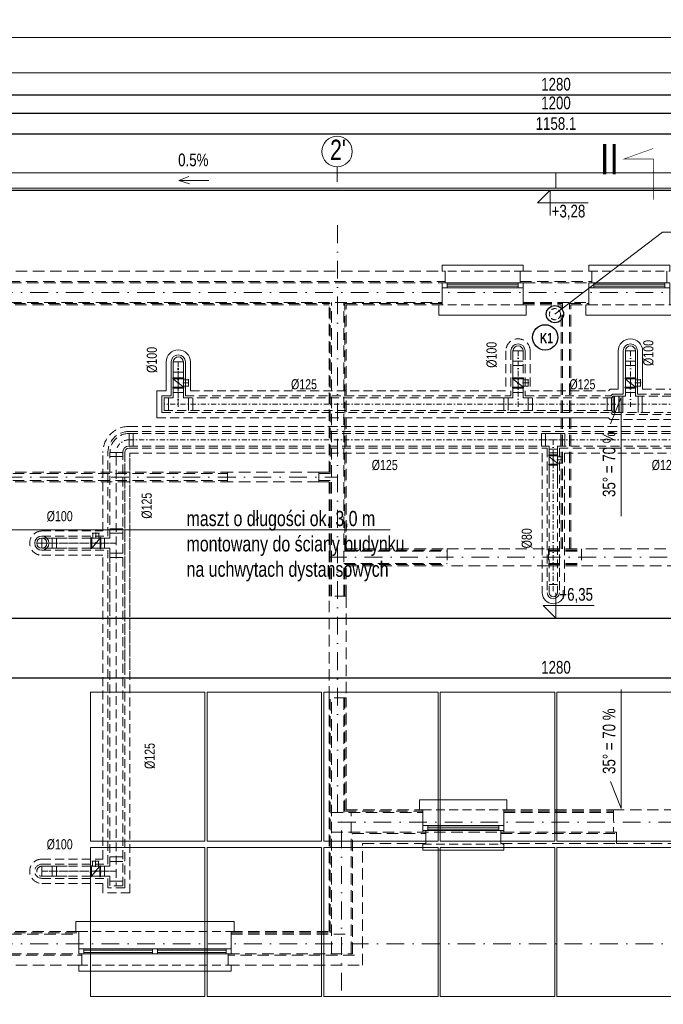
# Model space of a CAD drawing. Header units: inches. Extents: x 0 to 77643, y -44170 to 0.
# Tile 85 of 159: x 71692 to 72327, y -40003 to -39032. Entities that reach past the tile are written whole.
import ezdxf

# ---------------------------------------------------------------- set-up
doc = ezdxf.new("R2010")
doc.units = ezdxf.units.IN
doc.header["$MEASUREMENT"] = 0
doc.linetypes.add('DASHDOT', pattern=[1, 0.5, -0.25, 0, -0.25])
doc.linetypes.add('HIDDEN', pattern=[0.375, 0.25, -0.125])
doc.layers.get('0').update_dxf_attribs({"lineweight": 0})
doc.layers.get('Defpoints').update_dxf_attribs({"lineweight": 0})
for name, color, linetype, lineweight in [('## 02 KS PION', 3, 'Continuous', 30), ('A--tabelka rysunku', 7, 'Continuous', 0), ('p--dach', 2, 'Continuous', 30), ('p--dach-rynna', 42, 'Continuous', 0), ('p--dach-ściana przer.', 251, 'Continuous', 0), ('p--fotowoltaika', 1, 'Continuous', 0), ('p--koty wysok.', 141, 'Continuous', 0), ('p--linia przekroju I-AB', 116, 'Continuous', 40), ('p--opisy elewacji', 43, 'Continuous', 5), ('p--osie konstr', 1, 'DASHDOT', 15), ('p--osie konstr.-NR', 1, 'DASHDOT', 15), ('p--proj.wentylacja', 202, 'Continuous', 0), ('p--spadki terenu', 141, 'Continuous', 0), ('p--wymiary-1-50', 5, 'Continuous', 0), ('p--ściana szkielet', 3, 'Continuous', 0)]:
    doc.layers.add(name, color=color, linetype=linetype, lineweight=lineweight)
doc.styles.add('1-50', font='arial.ttf', dxfattribs={"width": 0.75, "height": 12.5})
doc.styles.add('GENERATED_STYLE_7', font='arialbd.ttf', dxfattribs={"width": 0.75})
doc.styles.get("Standard").update_dxf_attribs({"font": 'arial.ttf', "width": 0.75})
doc.dimstyles.new('1-50', dxfattribs={"dimtxt": 12.5, "dimasz": 5, "dimexe": 5, "dimexo": 5, "dimgap": 0.09, "dimtad": 0, "dimdsep": 46, "dimtxsty": '1-50', "dimblk": 'OBLIQUE', "dimcen": 0.09, "dimadec": 0, "dimazin": 0, "dimtfac": 1, "dimtdec": 4, "dimtix": 1, "dimtofl": 0, "dimtmove": 2, "dimatfit": 3, "dimldrblk": 'OBLIQUE', "dimfxl": 5, "dimfxlon": 1, "dimtvp": 0.8, "dimtolj": 1, "dimtzin": 0, "dimarcsym": 0})

# ---------------------------------------------------------------- blocks, each defined once
blk = doc.blocks.new('kota wykoń')
for p, q in [((0, 25), (0, 0)), ((0, 0), (-12.5, 12.5)), ((-12.5, 12.5), (37.5, 12.5))]:
    blk.add_line(p, q)
at = {"lineweight": 0}
blk.add_line((-2.5, 0), (2.5, 0), dxfattribs=at)
blk = doc.blocks.new('strzałka')
for q in [(-19.45, 4.13), (0, 0), (-18.87, -3.25)]:
    blk.add_line((-29.28, 0), q)
blk = doc.blocks.new('okno-80-33.65')
at = {"linetype": 'Continuous', "ltscale": 35}
for p, q in [((-83, 10), (3, 10)), ((-80, -39.65), (0, -39.65))]:
    blk.add_line(p, q, dxfattribs=at)
for p, q in [((-83, 0), (-83, 10)), ((3, 0), (3, 10)), ((-80, 0), (-83, 0)), ((-80, -20.45), (-80, 0)), ((0, 0), (0, -20.45)), ((0, 0), (3, 0)), ((-80, -20.45), (-80, -15.45)), ((-80, -15.45), (-75, -15.45)), ((-75, -15.45), (-5, -15.45)), ((-75, -15.45), (-75, -20.45)), ((-75, -16.95), (-5, -16.95)), ((-75, -19.11), (-5, -19.11)), ((-5, -20.45), (-5, -15.45)), ((-5, -15.45), (0, -15.45)), ((0, -15.45), (0, -20.45)), ((-75, -20.45), (-80, -20.45)), ((-77, -33.65), (-77, -20.45)), ((-5, -20.45), (-75, -20.45)), ((0, -20.45), (-5, -20.45)), ((-3, -20.45), (-3, -33.65)), ((-80, -39.65), (-80, -33.65)), ((0, -33.65), (0, -39.65))]:
    blk.add_line(p, q)
at = {"linetype": 'HIDDEN', "ltscale": 35}
for p, q in [((-80, 0), (0, 0)), ((-80, -33.65), (0, -33.65))]:
    blk.add_line(p, q, dxfattribs=at)
blk = doc.blocks.new('_OBLIQUE')
at = {"color": 0, "linetype": 'ByBlock', "lineweight": -2}
for p, q in [((-0.5, -0.5), (0.5, 0.5)), ((0, 0), (0, 0))]:
    blk.add_line(p, q, dxfattribs=at)
blk = doc.blocks.new('*D1297')
at = {"layer": 'Defpoints', "color": 0}
for p in [(72820.87, -39124.46), (71620.87, -39320.92), (72820.87, -39320.92)]:
    blk.add_point(p, dxfattribs=at)
at = {"layer": 'p--wymiary-1-50', "color": 0, "linetype": 'Continuous', "lineweight": -2}
for p, q in [((71620.87, -39129.46), (71620.87, -39119.46)), ((72820.87, -39129.46), (72820.87, -39119.46)), ((71620.87, -39124.46), (72820.87, -39124.46))]:
    blk.add_line(p, q, dxfattribs=at)
at = {"layer": 'p--wymiary-1-50', "color": 0, "lineweight": -2, "xscale": 5, "yscale": 5, "zscale": 5, "rotation": 180}
blk.add_blockref('_OBLIQUE', (71620.87, -39124.46), dxfattribs=at)
at = {"layer": 'p--wymiary-1-50', "color": 0, "lineweight": -2, "xscale": 5, "yscale": 5, "zscale": 5}
blk.add_blockref('_OBLIQUE', (72820.87, -39124.46), dxfattribs=at)
at = {"layer": 'p--wymiary-1-50', "color": 0, "linetype": 'Continuous', "ltscale": 12, "insert": (72220.87, -39114.25), "char_height": 12.5, "attachment_point": 5, "style": '1-50'}
blk.add_mtext('\\A1;1200', dxfattribs=at)
blk = doc.blocks.new('*D1301')
at = {"layer": 'Defpoints', "color": 0}
for p in [(72799.92, -39144.83), (71641.82, -39230.3), (72799.92, -39230.3)]:
    blk.add_point(p, dxfattribs=at)
at = {"layer": 'p--wymiary-1-50', "color": 0, "linetype": 'Continuous', "lineweight": -2}
for p, q in [((71641.82, -39149.83), (71641.82, -39139.83)), ((71641.82, -39144.83), (72799.92, -39144.83)), ((72799.92, -39149.83), (72799.92, -39139.83))]:
    blk.add_line(p, q, dxfattribs=at)
at = {"layer": 'p--wymiary-1-50', "color": 0, "lineweight": -2, "xscale": 5, "yscale": 5, "zscale": 5, "rotation": 180}
blk.add_blockref('_OBLIQUE', (71641.82, -39144.83), dxfattribs=at)
at = {"layer": 'p--wymiary-1-50', "color": 0, "lineweight": -2, "xscale": 5, "yscale": 5, "zscale": 5}
blk.add_blockref('_OBLIQUE', (72799.92, -39144.83), dxfattribs=at)
at = {"layer": 'p--wymiary-1-50', "color": 0, "linetype": 'Continuous', "ltscale": 12, "insert": (72220.87, -39134.62), "char_height": 12.5, "attachment_point": 5, "style": '1-50'}
blk.add_mtext('\\A1;1158.1', dxfattribs=at)
blk = doc.blocks.new('okno-150-33.15')
at = {"linetype": 'Continuous', "ltscale": 35}
for p, q in [((-3, 10), (153, 10)), ((0, -39.15), (150, -39.15))]:
    blk.add_line(p, q, dxfattribs=at)
for p, q in [((-3, 0), (-3, 10)), ((153, 0), (153, 10)), ((0, 0), (-3, 0)), ((0, -21.95), (0, 0)), ((150, 0), (150, -21.95)), ((150, 0), (153, 0)), ((0, -21.95), (0, -16.95)), ((0, -16.95), (5, -16.95)), ((5, -16.95), (145, -16.95)), ((5, -16.95), (5, -21.95)), ((5, -18.45), (72.5, -18.45)), ((72.5, -21.95), (72.5, -16.95)), ((77.5, -16.95), (77.5, -21.95)), ((77.5, -18.45), (145, -18.45)), ((145, -21.95), (145, -16.95)), ((145, -16.95), (150, -16.95)), ((150, -16.95), (150, -21.95)), ((5, -21.95), (0, -21.95)), ((3, -33.15), (3, -21.95)), ((5, -20.61), (72.5, -20.61)), ((145, -21.95), (5, -21.95)), ((77.5, -20.61), (145, -20.61)), ((150, -21.95), (145, -21.95)), ((147, -21.95), (147, -33.15)), ((0, -39.15), (0, -33.15)), ((150, -33.15), (150, -39.15))]:
    blk.add_line(p, q)
at = {"linetype": 'HIDDEN', "ltscale": 35}
for p, q in [((0, 0), (150, 0)), ((0, -33.15), (150, -33.15))]:
    blk.add_line(p, q, dxfattribs=at)
blk = doc.blocks.new('okno-80-33.15')
at = {"linetype": 'Continuous', "ltscale": 35}
for p, q in [((-3, 10), (83, 10)), ((0, -39.15), (80, -39.15))]:
    blk.add_line(p, q, dxfattribs=at)
for p, q in [((-3, 0), (-3, 10)), ((83, 0), (83, 10)), ((0, 0), (-3, 0)), ((0, -21.95), (0, 0)), ((80, 0), (80, -21.95)), ((80, 0), (83, 0)), ((0, -21.95), (0, -16.95)), ((0, -16.95), (5, -16.95)), ((5, -16.95), (75, -16.95)), ((5, -16.95), (5, -21.95)), ((5, -18.45), (75, -18.45)), ((75, -21.95), (75, -16.95)), ((75, -16.95), (80, -16.95)), ((80, -16.95), (80, -21.95)), ((5, -21.95), (0, -21.95)), ((3, -33.15), (3, -21.95)), ((5, -20.61), (75, -20.61)), ((75, -21.95), (5, -21.95)), ((80, -21.95), (75, -21.95)), ((77, -21.95), (77, -33.15)), ((0, -39.15), (0, -33.15)), ((80, -33.15), (80, -39.15))]:
    blk.add_line(p, q)
at = {"linetype": 'HIDDEN', "ltscale": 35}
for p, q in [((0, 0), (80, 0)), ((0, -33.15), (80, -33.15))]:
    blk.add_line(p, q, dxfattribs=at)
blk = doc.blocks.new('*D1308')
at = {"layer": 'Defpoints', "color": 0}
for p in [(71580.87, -39644.99), (72860.87, -39644.99), (72860.87, -39681.2)]:
    blk.add_point(p, dxfattribs=at)
at = {"layer": 'p--wymiary-1-50', "color": 0, "linetype": 'Continuous', "lineweight": -2}
for p, q in [((71580.87, -39676.2), (71580.87, -39686.2)), ((71580.87, -39681.2), (72860.87, -39681.2)), ((72860.87, -39676.2), (72860.87, -39686.2))]:
    blk.add_line(p, q, dxfattribs=at)
at = {"layer": 'p--wymiary-1-50', "color": 0, "lineweight": -2, "xscale": 5, "yscale": 5, "zscale": 5, "rotation": 180}
blk.add_blockref('_OBLIQUE', (71580.87, -39681.2), dxfattribs=at)
at = {"layer": 'p--wymiary-1-50', "color": 0, "lineweight": -2, "xscale": 5, "yscale": 5, "zscale": 5}
blk.add_blockref('_OBLIQUE', (72860.87, -39681.2), dxfattribs=at)
at = {"layer": 'p--wymiary-1-50', "color": 0, "linetype": 'Continuous', "ltscale": 12, "insert": (72220.87, -39670.99), "char_height": 12.5, "attachment_point": 5, "style": '1-50'}
blk.add_mtext('\\A1;1280', dxfattribs=at)
blk = doc.blocks.new('*D1318')
at = {"layer": 'Defpoints', "color": 0}
for p in [(72860.87, -39106.06), (71580.87, -39119.46), (72860.87, -39119.46)]:
    blk.add_point(p, dxfattribs=at)
at = {"layer": 'p--wymiary-1-50', "color": 0, "linetype": 'Continuous', "lineweight": -2}
for p, q in [((71580.87, -39111.06), (71580.87, -39101.06)), ((71580.87, -39106.06), (72860.87, -39106.06)), ((72860.87, -39111.06), (72860.87, -39101.06))]:
    blk.add_line(p, q, dxfattribs=at)
at = {"layer": 'p--wymiary-1-50', "color": 0, "lineweight": -2, "xscale": 5, "yscale": 5, "zscale": 5, "rotation": 180}
blk.add_blockref('_OBLIQUE', (71580.87, -39106.06), dxfattribs=at)
at = {"layer": 'p--wymiary-1-50', "color": 0, "lineweight": -2, "xscale": 5, "yscale": 5, "zscale": 5}
blk.add_blockref('_OBLIQUE', (72860.87, -39106.06), dxfattribs=at)
at = {"layer": 'p--wymiary-1-50', "color": 0, "linetype": 'Continuous', "ltscale": 12, "insert": (72220.87, -39095.85), "char_height": 12.5, "attachment_point": 5, "style": '1-50'}
blk.add_mtext('\\A1;1280', dxfattribs=at)
blk = doc.blocks.new('Z-went-wer.3-poddasze')
at = {"linetype": 'HIDDEN', "ltscale": 35}
for p, q in [((517.43, 572.69), (517.43, 533.36)), ((522.43, 572.69), (522.43, 528.36)), ((524.43, 572.69), (524.43, 547.81)), ((534.43, 572.69), (534.43, 526.36)), ((534.43, 572.69), (534.43, 547.81)), ((536.43, 572.69), (536.43, 528.36)), ((541.43, 572.69), (541.43, 533.36)), ((652.22, 535.11), (748.25, 535.11)), ((199.52, 526.36), (524.59, 526.36)), ((201.52, 528.36), (522.43, 528.36)), ((206.52, 533.36), (517.43, 533.36)), ((534.43, 526.36), (617.18, 526.36)), ((536.43, 528.36), (620.85, 528.36)), ((541.43, 533.36), (618.72, 533.36)), ((645.22, 528.11), (755.25, 528.11)), ((647.22, 530.11), (753.25, 530.11)), ((173.42, 506.86), (617.18, 506.86)), ((178.42, 511.86), (617.18, 511.86)), ((180.42, 513.86), (617.18, 513.86)), ((479.42, 511.86), (620.83, 511.86)), ((481.27, 506.86), (618.7, 506.86)), ((620.38, 505.11), (802.53, 505.11)), ((622.51, 510.11), (802.53, 510.11)), ((624.38, 512.11), (802.53, 512.11)), ((145.92, 498.31), (944.23, 498.31)), ((289.44, 498.31), (944.23, 498.31)), ((145.92, 493.31), (944.23, 493.31)), ((145.92, 491.31), (944.23, 491.31)), ((145.92, 478.81), (560.19, 478.81)), ((145.92, 476.81), (558.19, 476.81)), ((558.19, 476.81), (558.19, 334.27)), ((560.19, 478.81), (560.19, 439.9)), ((568.19, 478.81), (568.19, 439.9)), ((568.19, 478.81), (944.23, 478.81)), ((570.19, 476.81), (944.23, 476.81)), ((570.19, 476.81), (570.19, 334.27)), ((120.17, 395.11), (120.17, 472.56)), ((125.17, 390.11), (125.17, 472.56)), ((127.17, 388.11), (127.17, 468.56)), ((133.42, 468.56), (133.42, 45.24)), ((139.67, 45.24), (139.67, 468.56)), ((141.67, 256.19), (141.67, 472.56)), ((141.67, 43.24), (141.67, 472.56)), ((146.67, 258.05), (146.67, 471.81)), ((146.67, 38.24), (146.67, 471.81)), ((146.67, 471.81), (553.19, 471.81)), ((553.19, 471.81), (553.19, 334.27)), ((560.19, 472.14), (560.19, 334.27)), ((568.19, 472.14), (568.19, 334.27)), ((575.19, 471.81), (944.23, 471.81)), ((575.19, 471.81), (575.19, 334.27)), ((60, 395.11), (120.17, 395.11)), ((60, 390.11), (125.17, 390.11)), ((60, 388.11), (127.17, 388.11)), ((60, 378.11), (127.17, 378.11)), ((60, 376.11), (125.17, 376.11)), ((60, 371.11), (120.17, 371.11)), ((120.17, 71.49), (120.17, 371.11)), ((125.17, 66.49), (125.17, 376.11)), ((127.17, 354.04), (127.17, 378.11)), ((127.17, 311.36), (127.17, 378.11)), ((127.17, 64.49), (127.17, 378.11)), ((60, 71.49), (120.17, 71.49)), ((60, 66.49), (125.17, 66.49)), ((60, 64.49), (127.17, 64.49)), ((60, 54.49), (127.17, 54.49)), ((60, 52.49), (125.17, 52.49)), ((60, 47.49), (120.17, 47.49)), ((141.67, 43.24), (125.17, 43.24)), ((139.67, 45.24), (127.17, 45.24)), ((146.67, 38.24), (120.17, 38.24))]:
    blk.add_line(p, q, dxfattribs=at)
for p, q in [((524.43, 572.69), (524.43, 526.36)), ((524.43, 572.69), (534.43, 572.69)), ((635.22, 572.69), (635.22, 528.11)), ((635.22, 572.69), (645.22, 572.69)), ((645.22, 572.69), (645.22, 528.11)), ((189.52, 561.81), (189.52, 526.36)), ((189.52, 561.81), (199.52, 561.81)), ((199.52, 561.81), (199.52, 526.36)), ((524.43, 562.69), (534.43, 562.69)), ((524.43, 558.19), (534.43, 558.19)), ((635.22, 562.69), (645.22, 562.69)), ((635.22, 558.19), (645.22, 558.19)), ((199.52, 551.81), (189.52, 551.81)), ((189.52, 548.21), (189.52, 540.21)), ((189.52, 546.11), (199.52, 546.11)), ((189.52, 546.11), (189.52, 536.99)), ((199.52, 545.24), (189.52, 545.24)), ((190.14, 544.61), (198.89, 537.61)), ((194.52, 546.11), (194.52, 536.11)), ((199.52, 548.21), (199.52, 540.21)), ((199.52, 545.24), (199.52, 536.99)), ((199.52, 544.11), (204.52, 544.11)), ((204.52, 544.71), (204.52, 537.51)), ((524.43, 546.11), (534.43, 546.11)), ((524.43, 546.11), (524.43, 536.99)), ((534.43, 545.24), (524.43, 545.24)), ((525.05, 544.61), (533.8, 537.61)), ((529.43, 546.11), (529.43, 536.11)), ((534.43, 545.24), (534.43, 536.99)), ((534.43, 544.11), (539.43, 544.11)), ((539.43, 544.71), (539.43, 537.51)), ((635.22, 546.11), (645.22, 546.11)), ((635.22, 546.11), (635.22, 536.99)), ((645.22, 545.24), (635.22, 545.24)), ((635.85, 544.61), (644.6, 537.61)), ((640.22, 546.11), (640.22, 536.11)), ((645.22, 545.24), (645.22, 536.99)), ((645.22, 544.11), (650.22, 544.11)), ((650.22, 544.71), (650.22, 537.51)), ((199.52, 536.99), (189.52, 536.99)), ((189.52, 536.11), (199.52, 536.11)), ((189.52, 536.11), (189.52, 526.36)), ((189.52, 536.11), (199.52, 536.11)), ((189.52, 536.11), (189.52, 526.36)), ((189.52, 536.11), (199.52, 536.11)), ((199.02, 541.11), (205.02, 541.11)), ((199.52, 538.11), (204.52, 538.11)), ((199.52, 536.11), (199.52, 526.36)), ((199.52, 536.11), (199.52, 526.36)), ((534.43, 536.99), (524.43, 536.99)), ((524.43, 536.11), (534.43, 536.11)), ((524.43, 536.11), (524.43, 526.36)), ((524.43, 536.11), (534.43, 536.11)), ((524.43, 536.11), (524.43, 526.36)), ((524.43, 536.11), (534.43, 536.11)), ((524.43, 536.11), (534.43, 536.11)), ((524.43, 536.11), (534.43, 536.11)), ((533.93, 541.11), (539.93, 541.11)), ((534.43, 538.11), (539.43, 538.11)), ((534.43, 536.11), (534.43, 526.36)), ((534.43, 536.11), (534.43, 526.36)), ((645.22, 536.99), (635.22, 536.99)), ((635.22, 536.11), (645.22, 536.11)), ((635.22, 536.11), (635.22, 528.11)), ((635.22, 536.11), (645.22, 536.11)), ((635.22, 536.11), (635.22, 528.11)), ((635.22, 536.11), (645.22, 536.11)), ((635.22, 536.11), (645.22, 536.11)), ((635.22, 536.11), (645.22, 536.11)), ((644.72, 541.11), (650.72, 541.11)), ((645.22, 538.11), (650.22, 538.11)), ((645.22, 536.11), (645.22, 528.11)), ((645.22, 536.11), (645.22, 528.11)), ((180.42, 526.36), (186.76, 526.36)), ((180.42, 513.86), (180.42, 526.36)), ((183.17, 526.36), (189.52, 526.36)), ((184.92, 513.86), (184.92, 526.36)), ((189.52, 531.61), (199.52, 531.61)), ((189.52, 531.61), (199.52, 531.61)), ((204.42, 513.86), (204.42, 526.36)), ((208.92, 513.86), (208.92, 526.36)), ((500.52, 526.36), (524.43, 526.36)), ((515.34, 513.86), (515.34, 526.36)), ((518.09, 526.36), (524.59, 526.36)), ((519.84, 513.86), (519.84, 526.36)), ((524.43, 531.61), (534.43, 531.61)), ((524.43, 531.61), (534.43, 531.61)), ((539.34, 513.86), (539.34, 526.36)), ((543.84, 513.86), (543.84, 526.36)), ((617.18, 513.86), (617.18, 526.36)), ((617.18, 526.36), (621.7, 526.36)), ((623.38, 528.11), (621.68, 526.34)), ((621.68, 513.86), (621.68, 526.34)), ((623.38, 512.11), (623.38, 528.11)), ((623.38, 528.11), (628.88, 528.11)), ((624.38, 528.11), (624.38, 512.11)), ((635.22, 528.11), (624.38, 528.11)), ((628.88, 512.11), (628.88, 528.11)), ((628.88, 528.11), (628.88, 512.11)), ((629.22, 528.11), (629.22, 512.11)), ((632.72, 528.11), (632.72, 512.11)), ((635.22, 531.61), (645.22, 531.61)), ((635.22, 531.61), (645.22, 531.61)), ((635.22, 531.61), (645.22, 531.61)), ((647.72, 528.11), (647.72, 512.11)), ((651.88, 528.11), (651.88, 512.11)), ((617.18, 513.86), (621.68, 513.86)), ((623.36, 512.11), (621.68, 513.86)), ((623.36, 512.11), (628.88, 512.11)), ((552.62, 491.31), (575.62, 491.31)), ((552.62, 491.31), (552.62, 478.81)), ((556.62, 491.31), (556.62, 478.81)), ((571.62, 491.31), (571.62, 478.81)), ((575.62, 491.31), (575.62, 478.81)), ((552.62, 478.81), (560.19, 478.81)), ((568.19, 478.81), (575.62, 478.81)), ((559.82, 468.65), (568.57, 461.65)), ((560.19, 475.81), (568.19, 475.81)), ((560.19, 472.14), (568.19, 472.14)), ((560.19, 470.15), (568.19, 470.15)), ((560.19, 470.15), (560.19, 461.03)), ((568.19, 469.28), (560.19, 469.28)), ((564.19, 470.15), (564.19, 460.15)), ((568.19, 469.28), (568.19, 461.03)), ((568.19, 468.15), (573.19, 468.15)), ((573.19, 468.75), (573.19, 461.55)), ((568.19, 461.03), (560.19, 461.03)), ((560.19, 460.15), (568.19, 460.15)), ((560.19, 460.15), (568.19, 460.15)), ((567.69, 465.15), (573.69, 465.15)), ((568.19, 462.15), (573.19, 462.15)), ((109.69, 393.11), (116.89, 393.11)), ((110.29, 388.11), (110.29, 393.11)), ((113.29, 387.61), (113.29, 393.61)), ((116.29, 388.11), (116.29, 393.11)), ((139.67, 397.36), (127.17, 397.36)), ((139.67, 392.86), (127.17, 392.86)), ((54.98, 383.11), (64.98, 383.11)), ((54.98, 383.11), (64.98, 383.11)), ((59.98, 378.11), (59.98, 388.11)), ((59.98, 388.11), (59.98, 378.11)), ((59.98, 378.11), (59.98, 388.11)), ((59.98, 388.11), (59.98, 378.11)), ((60, 388.11), (84.88, 388.11)), ((60, 378.11), (60, 388.11)), ((70, 378.11), (70, 388.11)), ((74.5, 378.11), (74.5, 388.11)), ((108.29, 378.11), (108.29, 388.11)), ((108.29, 383.11), (118.29, 383.11)), ((109.17, 388.11), (109.17, 378.11)), ((109.17, 388.11), (117.42, 388.11)), ((109.79, 378.73), (116.79, 387.48)), ((117.42, 378.11), (117.42, 388.11)), ((117.42, 388.11), (127.17, 388.11)), ((117.42, 378.11), (117.42, 388.11)), ((117.42, 388.11), (127.17, 388.11)), ((117.42, 388.11), (117.42, 378.11)), ((118.29, 378.11), (118.29, 388.11)), ((121.92, 378.11), (121.92, 388.11)), ((121.92, 378.11), (121.92, 388.11)), ((60, 378.11), (84.88, 378.11)), ((108.29, 378.11), (117.42, 378.11)), ((117.42, 378.11), (127.17, 378.11)), ((117.42, 378.11), (127.17, 378.11)), ((127.17, 371.61), (127.17, 378.11)), ((139.67, 373.36), (127.17, 373.36)), ((139.67, 368.86), (127.17, 368.86)), ((560.19, 342.27), (568.19, 342.27)), ((109.32, 69.49), (116.52, 69.49)), ((109.92, 64.49), (109.92, 69.49)), ((112.92, 63.99), (112.92, 69.99)), ((115.92, 64.49), (115.92, 69.49)), ((139.67, 73.74), (127.17, 73.74)), ((139.67, 69.24), (127.17, 69.24)), ((60, 64.49), (84.88, 64.49)), ((60, 54.49), (60, 64.49)), ((70, 54.49), (70, 64.49)), ((74.5, 54.49), (74.5, 64.49)), ((107.92, 54.49), (107.92, 64.49)), ((107.92, 59.49), (117.92, 59.49)), ((108.79, 64.49), (108.79, 54.49)), ((108.79, 64.49), (117.04, 64.49)), ((109.42, 55.12), (116.42, 63.87)), ((117.04, 54.49), (117.04, 64.49)), ((117.04, 54.49), (117.04, 64.49)), ((117.04, 64.49), (117.04, 54.49)), ((117.42, 54.49), (117.42, 64.49)), ((117.42, 64.49), (127.17, 64.49)), ((117.42, 54.49), (117.42, 64.49)), ((117.42, 64.49), (127.17, 64.49)), ((117.92, 54.49), (117.92, 64.49)), ((121.92, 54.49), (121.92, 64.49)), ((121.92, 54.49), (121.92, 64.49)), ((60, 54.49), (84.88, 54.49)), ((107.92, 54.49), (117.04, 54.49)), ((117.42, 54.49), (127.17, 54.49)), ((117.42, 54.49), (127.17, 54.49)), ((127.17, 45.24), (127.17, 54.49)), ((127.17, 47.99), (127.17, 54.49)), ((139.67, 49.74), (127.17, 49.74))]:
    blk.add_line(p, q)
at = {"linetype": 'DASHDOT', "ltscale": 10}
for p, q in [((529.43, 572.69), (529.43, 529.21)), ((529.43, 517.71), (529.43, 572.69)), ((640.22, 572.69), (640.22, 517.71)), ((194.52, 561.81), (194.52, 517.71)), ((194.52, 517.71), (194.52, 561.81)), ((817.68, 520.11), (180.42, 520.11)), ((145.92, 485.06), (987.78, 485.06)), ((552.62, 485.06), (575.62, 485.06)), ((564.19, 485.06), (564.19, 471.81)), ((564.19, 472.14), (564.19, 334.27)), ((60, 383.11), (133.42, 383.11)), ((133.42, 383.11), (60, 383.11)), ((60, 59.49), (133.42, 59.49)), ((133.42, 59.49), (60, 59.49))]:
    blk.add_line(p, q, dxfattribs=at)
at = {"ltscale": 10}
for p, q in [((628.22, 572.69), (628.22, 535.11)), ((633.22, 572.69), (633.22, 530.11)), ((647.22, 572.69), (647.22, 530.11)), ((652.22, 572.69), (652.22, 535.11)), ((182.52, 561.81), (182.52, 533.36)), ((187.52, 561.81), (187.52, 528.36)), ((201.52, 561.81), (201.52, 528.36)), ((206.52, 561.81), (206.52, 533.36)), ((620.4, 535.11), (618.72, 533.36)), ((628.22, 535.11), (620.4, 535.11)), ((173.42, 533.36), (182.52, 533.36)), ((173.42, 506.86), (173.42, 533.36)), ((178.42, 528.36), (187.52, 528.36)), ((178.42, 511.86), (178.42, 528.36)), ((622.53, 530.11), (620.85, 528.36)), ((633.22, 530.11), (622.53, 530.11)), ((620.38, 505.11), (618.7, 506.86)), ((622.51, 510.11), (620.83, 511.86)), ((125.17, 43.24), (125.17, 52.49)), ((120.17, 38.24), (120.17, 47.49))]:
    blk.add_line(p, q, dxfattribs=at)
at = {"linetype": 'Continuous', "ltscale": 10}
for p, q in [((145.92, 491.31), (149.92, 491.31)), ((145.92, 478.81), (145.92, 491.31)), ((149.92, 478.81), (149.92, 491.31)), ((145.92, 485.06), (149.92, 485.06)), ((145.92, 478.81), (149.92, 478.81)), ((127.17, 468.56), (127.17, 472.56)), ((127.17, 472.56), (139.67, 472.56)), ((127.17, 468.56), (139.67, 468.56)), ((133.42, 468.56), (133.42, 472.56)), ((139.67, 468.56), (139.67, 472.56))]:
    blk.add_line(p, q, dxfattribs=at)
for centre in [(194.52, 541.11), (529.43, 541.11), (640.22, 541.11), (564.19, 465.15), (113.29, 383.11), (112.92, 59.49)]:
    blk.add_circle(centre, 0.625)
at = {"linetype": 'HIDDEN', "ltscale": 35}
for centre, radius, start, end in [((529.43, 572.69), 12, 0, 180), ((145.92, 472.56), 25.75, 90, 180), ((145.92, 472.56), 20.75, 90, 180), ((145.92, 472.56), 18.75, 90, 180), ((60, 383.11), 12, 90, 270), ((60, 59.49), 12, 90, 270), ((60, 59.49), 7, 90, 270), ((60, 59.49), 5, 90, 270)]:
    blk.add_arc(centre, radius, start, end, dxfattribs=at)
for centre, radius, start, end in [((640.22, 572.69), 12, 0, 180), ((529.43, 572.69), 5, 0, 180), ((640.22, 572.69), 5, 0, 180), ((194.52, 561.81), 5, 0, 180), ((194.52, 561.81), 5, 0, 180), ((194.52, 561.81), 5, 0, 180), ((194.52, 561.81), 5, 0, 180), ((189.52, 545.68), 0.438, 90, 270), ((199.52, 545.68), 0.438, 270, 90), ((524.43, 545.68), 0.438, 90, 270), ((534.43, 545.68), 0.438, 270, 90), ((635.22, 545.68), 0.438, 90, 270), ((645.22, 545.68), 0.438, 270, 90), ((189.52, 536.55), 0.438, 90, 270), ((199.52, 536.55), 0.438, 270, 90), ((524.43, 536.55), 0.438, 90, 270), ((534.43, 536.55), 0.438, 270, 90), ((635.22, 536.55), 0.438, 90, 270), ((645.22, 536.55), 0.438, 270, 90), ((145.92, 472.56), 6.25, 90, 180), ((560.19, 469.72), 0.438, 90, 270), ((568.19, 469.72), 0.438, 270, 90), ((560.19, 460.59), 0.438, 90, 270), ((568.19, 460.59), 0.438, 270, 90), ((59.98, 383.11), 7, 90, 270), ((59.98, 383.11), 7, 0, 180), ((59.98, 383.11), 7, 90, 270), ((59.98, 383.11), 7, 0, 180), ((59.98, 383.11), 7, 270, 90), ((59.98, 383.11), 7, 270, 90), ((108.73, 388.11), 0.438, 0, 180), ((117.85, 388.11), 0.438, 0, 180), ((59.98, 383.11), 7, 180, 0), ((59.98, 383.11), 7, 180, 0), ((59.98, 383.11), 5, 90, 270), ((59.98, 383.11), 5, 0, 180), ((59.98, 383.11), 5, 0, 180), ((59.98, 383.11), 5, 0, 180), ((59.98, 383.11), 5, 0, 180), ((59.98, 383.11), 5, 90, 270), ((59.98, 383.11), 5, 0, 180), ((59.98, 383.11), 5, 0, 180), ((59.98, 383.11), 5, 0, 180), ((59.98, 383.11), 5, 0, 180), ((59.98, 383.11), 5, 180, 0), ((59.98, 383.11), 5, 180, 0), ((59.98, 383.11), 5, 180, 0), ((59.98, 383.11), 5, 180, 0), ((59.98, 383.11), 5, 180, 0), ((59.98, 383.11), 5, 180, 0), ((59.98, 383.11), 5, 180, 0), ((59.98, 383.11), 5, 180, 0), ((60, 383.11), 5, 90, 270), ((59.98, 383.11), 5, 270, 90), ((59.98, 383.11), 5, 270, 90), ((108.73, 378.11), 0.438, 180, 0), ((117.85, 378.11), 0.438, 180, 0), ((564.19, 334.27), 4, 180, 0), ((108.35, 64.49), 0.438, 0, 180), ((117.48, 64.49), 0.438, 0, 180), ((108.35, 54.49), 0.438, 180, 0), ((117.48, 54.49), 0.438, 180, 0)]:
    blk.add_arc(centre, radius, start, end)
at = {"ltscale": 10}
for centre, radius, start, end in [((194.52, 561.81), 12, 0, 180), ((529.43, 572.69), 7, 0, 180), ((640.22, 572.69), 7, 0, 180), ((194.52, 561.81), 7, 0, 180), ((145.92, 472.56), 4.25, 90, 180), ((60, 383.11), 7, 90, 270), ((564.19, 334.27), 11, 180, 0), ((564.19, 334.27), 6, 180, 0)]:
    blk.add_arc(centre, radius, start, end, dxfattribs=at)
at = {"linetype": 'DASHDOT', "ltscale": 10}
blk.add_arc((145.92, 472.56), 12.5, 90, 180, dxfattribs=at)
for p in [(193.27, 546.11), (193.27, 546.11), (528.18, 546.11), (528.18, 546.11), (638.97, 546.11), (638.97, 546.11), (193.27, 536.11), (193.27, 536.11, -151.8), (528.18, 536.11), (528.18, 536.11, -151.8), (638.97, 536.11), (638.97, 536.11, -151.8), (562.94, 470.15), (562.94, 470.15), (562.94, 460.15), (562.94, 460.15, -151.8), (108.29, 381.86), (108.29, 381.86), (118.29, 381.86), (118.29, 381.86, -151.8), (107.92, 58.24), (107.92, 58.24), (117.92, 58.24), (117.92, 58.24, -151.8)]:
    blk.add_point(p)
at = {"char_height": 10, "rotation": 90}
for s, insert, attachment_point in [('%%C100', (652.87, 583.53), 3), ('%%C100', (163.4, 576.71), 3), ('%%C100', (498.31, 581.74), 3), ('%%C125', (168.7, 407.24), 7), ('%%C80', (533.02, 377.97), 1), ('%%C125', (171.66, 160.35), 7)]:
    blk.add_mtext_dynamic_manual_height_columns(s, width=46.3342, gutter_width=12.5, heights=[0], dxfattribs=dict(at, insert=insert, attachment_point=attachment_point))
at = {"char_height": 10}
for s, insert, attachment_point in [('%%C125', (305.59, 534.45), 7), ('%%C125', (580.09, 534.45), 7), ('%%C125', (385.21, 465.22), 1), ('%%C125', (661.17, 465.22), 1), ('%%C100', (64.75, 414.74), 1), ('%%C100', (64.75, 91.12), 1)]:
    blk.add_mtext_dynamic_manual_height_columns(s, width=46.3342, gutter_width=12.5, heights=[0], dxfattribs=dict(at, insert=insert, attachment_point=attachment_point))

msp = doc.modelspace()

# ---------------------------------------------------------------- linework, layer by layer
at = {"layer": '## 02 KS PION', "color": 3, "linetype": 'HIDDEN', "lineweight": 0, "ltscale": 20}
msp.add_circle((72219.79025, -39322.57437), 5.5, dxfattribs=at)
at = {"layer": '## 02 KS PION', "color": 3, "lineweight": 30}
msp.add_circle((72210.23683, -39345.45431), 12.48944, dxfattribs=at)
at = {"layer": 'A--tabelka rysunku', "linetype": 'Continuous'}
for points in [[(71342.6501, -39049.6055), (73442.6501, -39049.6055), (73442.6501, -37564.6055), (71342.6501, -37564.6055)], [(71342.6501, -39049.6055), (73442.6501, -39049.6055), (73442.6501, -37564.6055), (71342.6501, -37564.6055)], [(71342.6501, -40534.6055), (73442.6501, -40534.6055), (73442.6501, -39049.6055), (71342.6501, -39049.6055)], [(71342.6501, -40534.6055), (73442.6501, -40534.6055), (73442.6501, -39049.6055), (71342.6501, -39049.6055)], [(71467.6501, -40499.6055), (73407.6501, -40499.6055), (73407.6501, -39084.6055), (71467.6501, -39084.6055)]]:
    msp.add_lwpolyline(points, close=True, dxfattribs=at)
at = {"layer": 'p--dach', "linetype": 'Continuous', "ltscale": 35}
msp.add_line((71580.87132, -39622.50116), (72860.87132, -39622.50116), dxfattribs=at)
msp.add_lwpolyline([(71580.87132, -39200.30116), (72860.87132, -39200.30116), (72860.87132, -40044.70116), (71580.87132, -40044.70116)], close=True, dxfattribs=at)
msp.add_circle((72219.79025, -39322.57437), 8.5, dxfattribs=at)
at = {"layer": 'p--dach-rynna', "linetype": 'Continuous'}
msp.add_line((72220.87132, -39183.30116), (72220.87132, -39198.30116), dxfattribs=at)
msp.add_lwpolyline([(71580.87132, -39198.30116), (72860.87132, -39198.30116), (72860.87132, -39183.30116), (71580.87132, -39183.30116)], close=True, dxfattribs=at)
at = {"layer": 'p--dach-ściana przer.', "linetype": 'HIDDEN', "ltscale": 45}
for p, q in [((71620.87132, -39280.30116), (72111.52132, -39280.30116)), ((71620.87132, -39280.30116), (72111.52132, -39280.30116)), ((72185.52132, -39280.30116), (72256.22132, -39280.30116)), ((71630.87132, -39290.30116), (72111.52132, -39290.30116)), ((71632.07132, -39291.50116), (72253.22132, -39291.50116)), ((72185.52132, -39290.30116), (72256.22132, -39290.30116)), ((71632.07132, -39311.00116), (72108.52132, -39311.00116)), ((71652.77132, -39312.20116), (71998.37132, -39312.20116)), ((71654.02132, -39313.45116), (71997.12132, -39313.45116)), ((71997.12132, -39478.45116), (71997.12132, -39313.45116)), ((71998.37132, -39479.70116), (71998.37132, -39312.20116)), ((71999.57132, -39600.85116), (71999.57132, -39311.00116)), ((72011.57132, -39600.85116), (72011.57132, -39311.00116)), ((72012.77132, -39312.20116), (72108.52132, -39312.20116)), ((72012.77132, -39555.20116), (72012.77132, -39312.20116)), ((72014.02132, -39553.95116), (72014.02132, -39313.45116)), ((72014.02132, -39313.45116), (72108.52132, -39313.45116)), ((72188.52132, -39311.00116), (72253.22132, -39311.00116)), ((72188.52132, -39312.20116), (72227.27132, -39312.20116)), ((72188.52132, -39313.45116), (72226.02132, -39313.45116)), ((72226.02132, -39553.95116), (72226.02132, -39313.45116)), ((72227.27132, -39553.95116), (72227.27132, -39311.00116)), ((72234.27132, -39553.95116), (72234.27132, -39311.00116)), ((72234.27132, -39312.20116), (72253.22132, -39312.20116)), ((72235.52132, -39553.95116), (72235.52132, -39313.45116)), ((72235.52132, -39313.45116), (72253.22132, -39313.45116)), ((71654.02132, -39478.45116), (71897.12132, -39478.45116)), ((71897.12132, -39478.45116), (71897.12132, -39487.95116)), ((71987.12132, -39478.45116), (71897.12132, -39478.45116)), ((71987.12132, -39478.45116), (71987.12132, -39487.95116)), ((71987.12132, -39478.45116), (71997.12132, -39478.45116)), ((71651.57132, -39479.70116), (71897.12132, -39479.70116)), ((71651.57132, -39486.70116), (71897.12132, -39486.70116)), ((71654.02132, -39487.95116), (71897.12132, -39487.95116)), ((71987.12132, -39487.95116), (71897.12132, -39487.95116)), ((71987.12132, -39479.70116), (71999.57132, -39479.70116)), ((71987.12132, -39486.70116), (71999.57132, -39486.70116)), ((71987.12132, -39487.95116), (71997.12132, -39487.95116)), ((71997.12132, -39600.85116), (71997.12132, -39487.95116)), ((71998.37132, -39600.85116), (71998.37132, -39486.70116)), ((72011.57132, -39556.40116), (72113.52132, -39556.40116)), ((72012.77132, -39555.20116), (72113.52132, -39555.20116)), ((72014.02132, -39553.95116), (72113.52132, -39553.95116)), ((72113.52132, -39553.95116), (72113.52132, -39570.85116)), ((72113.52132, -39553.95116), (72213.52132, -39553.95116)), ((72213.52132, -39553.95116), (72213.52132, -39570.85116)), ((72213.52132, -39553.95116), (72246.02132, -39553.95116)), ((72213.52132, -39555.20116), (72246.02132, -39555.20116)), ((72213.52132, -39556.40116), (72246.02132, -39556.40116)), ((72246.02132, -39553.95116), (72246.02132, -39570.85116)), ((72346.02132, -39553.95116), (72246.02132, -39553.95116)), ((72011.57132, -39568.40116), (72113.52132, -39568.40116)), ((72012.77132, -39569.60116), (72113.52132, -39569.60116)), ((72012.77132, -39600.85116), (72012.77132, -39569.60116)), ((72014.02132, -39570.85116), (72113.52132, -39570.85116)), ((72014.02132, -39600.85116), (72014.02132, -39570.85116)), ((72213.52132, -39570.85116), (72113.52132, -39570.85116)), ((72213.52132, -39568.40116), (72246.02132, -39568.40116)), ((72213.52132, -39569.60116), (72246.02132, -39569.60116)), ((72213.52132, -39570.85116), (72246.02132, -39570.85116)), ((72246.02132, -39570.85116), (72346.02132, -39570.85116)), ((72014.02132, -39600.85116), (71997.12132, -39600.85116)), ((71997.12132, -39700.85116), (71997.12132, -39600.85116)), ((72014.02132, -39600.85116), (72014.02132, -39700.85116)), ((72013.52132, -39700.85116), (71996.62132, -39700.85116)), ((71997.12132, -39931.55116), (71997.12132, -39700.85116)), ((72014.02132, -39700.85116), (71997.12132, -39700.85116)), ((71998.37132, -39932.80116), (71998.37132, -39700.85116)), ((71999.57132, -39952.70116), (71999.57132, -39700.85116)), ((72011.57132, -39814.00116), (72011.57132, -39700.85116)), ((72012.77132, -39812.80116), (72012.77132, -39700.85116)), ((72014.02132, -39811.55116), (72014.02132, -39700.85116)), ((71999.57132, -39814.00116), (72089.47132, -39814.00116)), ((72012.77132, -39812.80116), (72089.47132, -39812.80116)), ((72014.02132, -39811.55116), (72089.47132, -39811.55116)), ((72019.07132, -39952.70116), (72019.07132, -39814.00116)), ((72169.47132, -39811.55116), (72277.47132, -39811.55116)), ((72169.47132, -39812.80116), (72277.47132, -39812.80116)), ((72169.47132, -39814.00116), (72277.47132, -39814.00116)), ((72389.47132, -39811.55116), (72277.47132, -39811.55116)), ((71999.57132, -39833.50116), (72277.47132, -39833.50116)), ((72020.27132, -39834.70116), (72092.47132, -39834.70116)), ((72020.27132, -39953.50116), (72020.27132, -39834.70116)), ((72166.47132, -39834.70116), (72280.47132, -39834.70116)), ((72030.27132, -39844.70116), (72092.47132, -39844.70116)), ((72030.27132, -39964.70116), (72030.27132, -39844.70116)), ((72166.47132, -39844.70116), (72280.47132, -39844.70116)), ((72280.47132, -39844.70116), (72386.47132, -39844.70116)), ((71632.07132, -39934.00116), (71750.56669, -39934.00116)), ((71652.77132, -39932.80116), (71750.56669, -39932.80116)), ((71654.02132, -39931.55116), (71750.56669, -39931.55116)), ((71900.56669, -39931.55116), (71997.12132, -39931.55116)), ((71900.56669, -39932.80116), (71998.37132, -39932.80116)), ((71900.56669, -39934.00116), (72019.07132, -39934.00116)), ((71630.87132, -39954.70116), (71753.56669, -39954.70116)), ((71632.07132, -39953.50116), (71753.56669, -39953.50116)), ((71897.56669, -39953.50116), (72020.27132, -39953.50116)), ((72022.26206, -39954.70116), (71897.56669, -39954.70116)), ((71620.87132, -39964.70116), (71753.56669, -39964.70116)), ((71897.56669, -39964.70116), (72030.27132, -39964.70116))]:
    msp.add_line(p, q, dxfattribs=at)
for points in [[(72108.52132, -39313.45116), (72108.52132, -39291.4994), (72111.52132, -39291.4994), (72111.52132, -39280.30116)], [(72188.52132, -39313.45116), (72188.52132, -39291.4994), (72185.52132, -39291.4994), (72185.52132, -39280.30116)], [(72253.22132, -39313.45116), (72253.22132, -39291.4994), (72256.22132, -39291.4994), (72256.22132, -39280.30116)], [(72089.47132, -39811.55116), (72089.47132, -39833.50292), (72092.47132, -39833.50292), (72092.47132, -39844.70116)], [(72169.47132, -39811.55116), (72169.47132, -39833.50292), (72166.47132, -39833.50292), (72166.47132, -39844.70116)], [(72277.47132, -39811.55116), (72277.47132, -39833.50292), (72280.47132, -39833.50292), (72280.47132, -39844.70116)], [(71900.56669, -39931.55116), (71900.56669, -39953.50116), (71897.56669, -39953.50116), (71897.56669, -39964.70116)]]:
    msp.add_lwpolyline(points, dxfattribs=at)
at = {"layer": 'p--fotowoltaika', "linetype": 'Continuous', "ltscale": 35}
for points in [[(71761.85048, -39842.53234), (71874.85048, -39842.53234), (71874.85048, -39695.53234), (71761.85048, -39695.53234)], [(71876.85048, -39842.53234), (71989.85048, -39842.53234), (71989.85048, -39695.53234), (71876.85048, -39695.53234)], [(71991.85048, -39842.53234), (72104.85048, -39842.53234), (72104.85048, -39695.53234), (71991.85048, -39695.53234)], [(72106.85048, -39842.53234), (72219.85048, -39842.53234), (72219.85048, -39695.53234), (72106.85048, -39695.53234)], [(72221.85048, -39842.53234), (72334.85048, -39842.53234), (72334.85048, -39695.53234), (72221.85048, -39695.53234)], [(71761.85048, -39995.67178), (71874.85048, -39995.67178), (71874.85048, -39848.67178), (71761.85048, -39848.67178)], [(71876.85048, -39995.67178), (71989.85048, -39995.67178), (71989.85048, -39848.67178), (71876.85048, -39848.67178)], [(71991.85048, -39995.67178), (72104.85048, -39995.67178), (72104.85048, -39848.67178), (71991.85048, -39848.67178)], [(72106.85048, -39995.67178), (72219.85048, -39995.67178), (72219.85048, -39848.67178), (72106.85048, -39848.67178)], [(72221.85048, -39995.67178), (72334.85048, -39995.67178), (72334.85048, -39848.67178), (72221.85048, -39848.67178)]]:
    msp.add_lwpolyline(points, close=True, dxfattribs=at)
at = {"layer": 'p--linia przekroju I-AB', "const_width": 0.5}
msp.add_lwpolyline([(72316.7575, -39209.56581), (72316.7575, -39169.55541), (72287.73036, -39169.55541), (72316.7575, -39159.14419)], dxfattribs=at)
at = {"layer": 'p--opisy elewacji', "linetype": 'Continuous', "lineweight": 5}
msp.add_line((72057.36407, -39535.3468), (71606.04771, -39535.3468), dxfattribs=at)
msp.add_lwpolyline([(72443.08558, -39241.70852), (72325.97059, -39241.70852), (72219.79025, -39322.57437)], dxfattribs=at)
at = {"layer": 'p--osie konstr', "linetype": 'DASHDOT', "ltscale": 35}
for p, q in [((72005.32132, -39814.00116), (72005.32132, -39230.30116)), ((72878.43789, -39301.25116), (71595.87132, -39301.25116)), ((71641.94632, -39483.20116), (72005.07132, -39483.20116)), ((71997.12132, -39562.40116), (72444.62132, -39562.40116)), ((72444.62132, -39823.75116), (71997.12132, -39823.75116)), ((72009.32132, -39989.70116), (72009.32132, -39822.50116)), ((72878.43789, -39943.75116), (71595.87132, -39943.75116))]:
    msp.add_line(p, q, dxfattribs=at)
at = {"layer": 'p--osie konstr.-NR', "linetype": 'DASHDOT', "ltscale": 30}
msp.add_line((72005.07132, -39177.12439), (72005.07132, -39202.12439), dxfattribs=at)
at = {"layer": 'p--osie konstr.-NR', "linetype": 'Continuous', "ltscale": 35}
msp.add_circle((72005.07132, -39162.12439), 15, dxfattribs=at)
at = {"layer": 'p--spadki terenu'}
for points in [[(72285.15219, -39521.71261), (72285.15219, -39404.85573), (72274.73189, -39430.76641)], [(72285.15219, -39692.66182), (72285.15219, -39810.0187), (72274.73189, -39783.60801)]]:
    msp.add_lwpolyline(points, dxfattribs=at)
at = {"layer": 'p--ściana szkielet', "ltscale": 35}
msp.add_lwpolyline([(71750.56669, -39932.55116), (71750.56669, -39953.50116), (71753.56669, -39953.50116), (71753.56669, -39964.70116)], dxfattribs=at)

# ---------------------------------------------------------------- block references
at = {"layer": 'p--dach-ściana przer.', "linetype": 'HIDDEN', "ltscale": 45, "rotation": 180}
msp.add_blockref('okno-80-33.15', (72188.52132, -39313.45116), dxfattribs=at)
at = {"layer": 'p--dach-ściana przer.', "linetype": 'HIDDEN', "ltscale": 45, "xscale": -1, "rotation": 180}
msp.add_blockref('okno-80-33.15', (72253.22132, -39313.45116), dxfattribs=at)
at = {"layer": 'p--dach-ściana przer.', "linetype": 'HIDDEN', "ltscale": 45}
for name, p in [('okno-80-33.65', (72169.47132, -39811.55116)), ('okno-150-33.15', (71750.56669, -39931.55116))]:
    msp.add_blockref(name, p, dxfattribs=at)
at = {"layer": 'p--koty wysok.', "xscale": -1, "rotation": 180}
msp.add_blockref('kota wykoń', (72215.22998, -39200.30116), dxfattribs=at)
at = {"layer": 'p--koty wysok.'}
msp.add_blockref('kota wykoń', (72220.87132, -39622.50116), dxfattribs=at)
at = {"layer": 'p--proj.wentylacja', "linetype": 'Continuous', "ltscale": 12}
msp.add_blockref('Z-went-wer.3-poddasze', (71654.02132, -39931.55116), dxfattribs=at)
at = {"layer": 'p--spadki terenu'}
msp.add_blockref('strzałka', (71878.49434, -39190.75491), dxfattribs=at)

# ---------------------------------------------------------------- texts
at = {"layer": '## 02 KS PION', "color": 3, "lineweight": 50, "style": 'GENERATED_STYLE_7', "width": 0.7}
msp.add_text('K1', height=10.23622, dxfattribs=at).set_placement((72205.02854, -39351.21525, 168.87069))
at = {"layer": 'p--koty wysok.', "char_height": 12.5, "attachment_point": 1, "style": '1-50'}
for s, insert, width in [('+3,28', (72216.65116, -39214.66072), 155.5619741), ('+6,35', (72224.21295, -39592.70603), 207.4159655)]:
    msp.add_mtext(s, dxfattribs=dict(at, insert=insert, width=width))
at = {"layer": 'p--koty wysok.', "char_height": 12.5, "width": 207.4159655, "rotation": 90, "style": '1-50'}
for insert, attachment_point in [((72266.91333, -39438.30514), 3), ((72266.91333, -39776.06929), 1)]:
    msp.add_mtext('35%%d = 70 %', dxfattribs=dict(at, insert=insert, attachment_point=attachment_point))
at = {"layer": 'p--linia przekroju I-AB', "insert": (72282.83108, -39184.64438), "char_height": 30, "width": 72.0009, "attachment_point": 9}
msp.add_mtext('{\\W0.8;II}', dxfattribs=at)
at = {"layer": 'p--opisy elewacji', "linetype": 'Continuous', "lineweight": 5, "insert": (71856.66318, -39516.59759), "char_height": 15, "width": 453.7906671, "attachment_point": 1, "style": '1-50'}
msp.add_mtext('maszt o długości ok. 3,0 m\\Pmontowany do ściany budynku \\Pna uchwytach dystansowych', dxfattribs=at)
at = {"layer": 'p--osie konstr.-NR', "linetype": 'Continuous', "ltscale": 35, "insert": (71998.14965, -39170.49108), "char_height": 20, "width": 63.5564, "attachment_point": 7}
msp.add_mtext("2'", dxfattribs=at)
at = {"layer": 'p--spadki terenu', "insert": (71848.3869, -39176.83986), "char_height": 12.5, "width": 32.4454694, "attachment_point": 7, "style": '1-50'}
msp.add_mtext('0.5%', dxfattribs=at)

# ---------------------------------------------------------------- dimensions: what is measured, and where the dimension line sits
at = {"layer": 'p--wymiary-1-50', "linetype": 'Continuous'}
for base, p1, p2, picture, middle in [((72860.87132, -39106.06434), (71580.87132, -39119.45666), (72860.87132, -39119.45666), '*D1318', (72220.87132, -39095.85434)), ((72820.87132, -39124.45666), (71620.87132, -39320.92177), (72820.87132, -39320.92177), '*D1297', (72220.87132, -39114.24666)), ((72799.92132, -39144.83127), (71641.82132, -39230.30116), (72799.92132, -39230.30116), '*D1301', (72220.87132, -39134.62127)), ((72860.87132, -39681.19621), (71580.87132, -39644.98604), (72860.87132, -39644.98604), '*D1308', (72220.87132, -39670.98621))]:
    dim = msp.add_linear_dim(base=base, p1=p1, p2=p2, dimstyle='1-50', dxfattribs=at)
    dim.commit()
    dim.dimension.update_dxf_attribs({"geometry": picture, "text_midpoint": middle})

doc.saveas('drawing.dxf')
